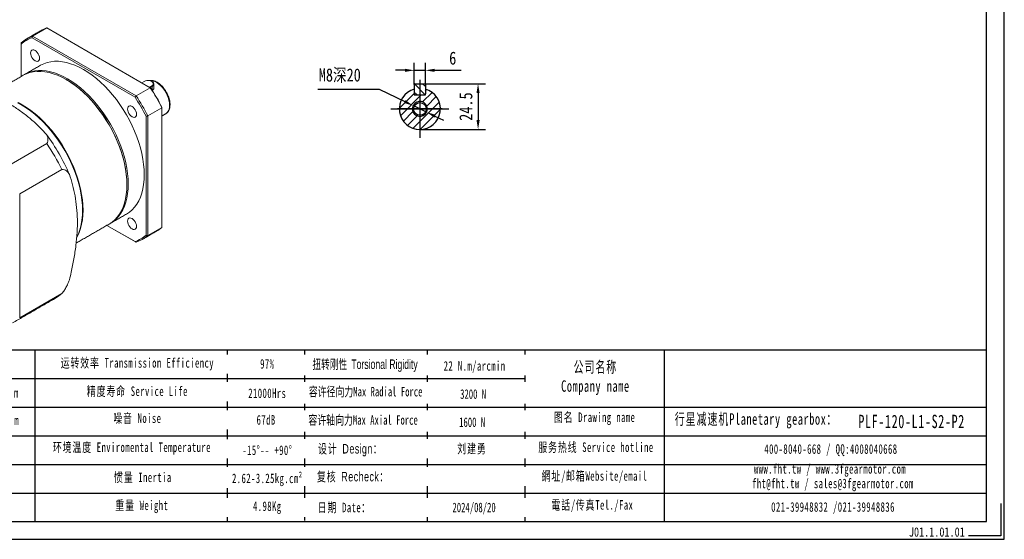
# Model space of a CAD drawing. Header units: millimetres. Extents: x 0 to 804, y 0 to 568.
# Tile 2 of 4: x 276 to 804, y 0 to 278. Entities that reach past the tile are written whole.
import ezdxf

# ---------------------------------------------------------------- set-up
doc = ezdxf.new("R2010")
doc.units = ezdxf.units.MM
doc.header["$LTSCALE"] = 1.5
doc.header["$PDSIZE"] = -1
doc.layers.get('Defpoints').update_dxf_attribs({"lineweight": 18})
doc.layers.add('1轮廓实线层', color=7, linetype='Continuous')
doc.layers.add('6文字层', color=3, linetype='Continuous')
doc.styles.add('TH_GBDIM', font='txt', dxfattribs={"width": 0.8})
doc.styles.add('标准', font='txt', dxfattribs={"width": 0.667})
doc.styles.add('样式 1', font='txt', dxfattribs={"width": 0.8})
doc.dimstyles.new('TH_GBDIM', dxfattribs={"dimscale": 2, "dimtxt": 3.5, "dimasz": 2.5, "dimexe": 2, "dimexo": 0, "dimgap": 1.5, "dimtad": 1, "dimdec": 1, "dimdsep": 46, "dimtxsty": 'TH_GBDIM', "dimcen": 2.5, "dimdle": 5, "dimclrd": 4, "dimclre": 4, "dimclrt": 3, "dimadec": 0, "dimazin": 2, "dimtfac": 0.714286, "dimtdec": 1, "dimtmove": 0, "dimatfit": 3, "dimfxl": 1, "dimtolj": 1, "dimarcsym": 0})

# ---------------------------------------------------------------- blocks, each defined once
blk = doc.blocks.new('*D32')
at = {"layer": '1轮廓实线层', "color": 4, "lineweight": -2}
for p, q in [((435.65, 240.99), (468.58, 240.99)), ((468.58, 240.99), (482.22, 234.41)), ((493.93, 228.75), (486.72, 232.23)), ((498.43, 226.58), (502.93, 224.4))]:
    blk.add_line(p, q, dxfattribs=at)
blk.add_arc((490.32, 230.49), 4, 94.2253, 172.5, dxfattribs=at)
at = {"layer": '1轮廓实线层', "color": 4}
for points in [[(481.86, 233.66), (482.58, 235.16), (486.72, 232.23)], [(498.79, 227.33), (498.07, 225.83), (493.93, 228.75)]]:
    blk.add_solid(points, dxfattribs=at)
at = {"layer": 'Defpoints', "color": 0}
for p in [(486.72, 232.23), (493.93, 228.75)]:
    blk.add_point(p, dxfattribs=at)
at = {"layer": '1轮廓实线层', "color": 3, "insert": (447.43, 248.31), "char_height": 7, "attachment_point": 5, "style": 'TH_GBDIM'}
blk.add_mtext('\\A1;{M8深20}{}{}', dxfattribs=at)
blk = doc.blocks.new('*D33')
at = {"layer": '1轮廓实线层', "color": 4, "lineweight": -2}
for p, q in [((487.32, 243.49), (487.32, 255.15)), ((493.32, 243.49), (493.32, 255.15)), ((482.32, 251.15), (477.32, 251.15)), ((487.32, 251.15), (493.32, 251.15)), ((498.32, 251.15), (512.55, 251.15))]:
    blk.add_line(p, q, dxfattribs=at)
at = {"layer": '1轮廓实线层', "color": 4}
for points in [[(482.32, 250.32), (482.32, 251.99), (487.32, 251.15)], [(498.32, 251.99), (498.32, 250.32), (493.32, 251.15)]]:
    blk.add_solid(points, dxfattribs=at)
at = {"layer": 'Defpoints', "color": 0}
for p in [(493.32, 251.15), (487.32, 243.49), (493.32, 243.49)]:
    blk.add_point(p, dxfattribs=at)
at = {"layer": '1轮廓实线层', "color": 3, "insert": (507.94, 257.65), "char_height": 7, "attachment_point": 5, "style": 'TH_GBDIM'}
blk.add_mtext('\\A1;6', dxfattribs=at)
blk = doc.blocks.new('*D34')
at = {"layer": '1轮廓实线层', "color": 4, "lineweight": -2}
for p, q in [((492.82, 243.99), (525.52, 243.99)), ((521.52, 238.99), (521.52, 224.49)), ((490.32, 219.49), (525.52, 219.49))]:
    blk.add_line(p, q, dxfattribs=at)
at = {"layer": '1轮廓实线层', "color": 4}
for points in [[(522.36, 238.99), (520.69, 238.99), (521.52, 243.99)], [(520.69, 224.49), (522.36, 224.49), (521.52, 219.49)]]:
    blk.add_solid(points, dxfattribs=at)
at = {"layer": 'Defpoints', "color": 0}
for p in [(492.82, 243.99), (490.32, 219.49), (521.52, 219.49)]:
    blk.add_point(p, dxfattribs=at)
at = {"layer": '1轮廓实线层', "color": 3, "insert": (515.02, 231.74), "char_height": 7, "attachment_point": 5, "rotation": 90, "style": 'TH_GBDIM'}
blk.add_mtext('\\A1;24.5', dxfattribs=at)

msp = doc.modelspace()

# ---------------------------------------------------------------- hatches: boundary and pattern name
at = {"layer": '1轮廓实线层'}
h = msp.add_hatch(dxfattribs=at)
h.set_pattern_fill('ANSI31', color=256, angle=90)
h.set_pattern_definition([(135, (20.735, 81.9442), (-2.245064, -2.245064), [])])
h.paths.add_polyline_path([(493.324441, 243.492231), (492.824441, 243.992231), (490.324441, 243.992231), (490.324441, 237.992231), (492.824441, 237.992231), (493.324441, 238.492231)])
h.paths.add_polyline_path([(490.324441, 243.992231), (487.824441, 243.992231), (487.324441, 243.492231), (487.324441, 238.492231), (487.824441, 237.992231), (490.324441, 237.992231)])
h = msp.add_hatch(dxfattribs=at)
h.set_pattern_fill('ANSI31', color=256)
h.set_pattern_definition([(45, (20.735, 81.9442), (-2.245064, 2.245064), [])])
h.paths.add_polyline_path([(493.324441, 241.075237), (493.324441, 238.492231), (493.324441, 237.992231), (492.824441, 237.992231), (490.324441, 237.992231), (490.324441, 234.492231, -0.4142135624), (494.324441, 230.492231), (498.324441, 230.492231), (501.324441, 230.492231, 0.3354367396)])
h.paths.add_polyline_path([(501.324441, 230.492231), (498.324441, 230.492231), (494.324441, 230.492231, -0.4142135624), (490.324441, 226.492231), (490.324441, 222.492231), (490.324441, 219.492231, 0.4142135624)])
h.paths.add_polyline_path([(490.324441, 226.492231, -0.4142135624), (486.324441, 230.492231), (479.324441, 230.492231, 0.4142135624), (490.324441, 219.492231)])
h.paths.add_polyline_path([(490.324441, 237.992231), (487.824441, 237.992231), (487.324441, 237.992231), (487.324441, 238.492231), (487.324441, 241.075237, 0.3354367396), (479.324441, 230.492231), (486.324441, 230.492231), (486.924441, 230.492231, -0.4142135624), (490.324441, 233.892231)])

# ---------------------------------------------------------------- linework, layer by layer
at = {"layer": '1轮廓实线层', "color": 7, "linetype": 'Continuous', "lineweight": 15}
for p, q in [((282.815589, 269.495529), (290.395773, 273.871477)), ((282.815589, 269.495529), (338.313338, 237.457361)), ((345.893522, 241.833308), (290.395773, 273.871477)), ((276.623337, 265.210176), (276.623337, 247.803478)), ((337.69887, 236.766997), (282.524961, 268.618217)), ((342.582258, 245.242327), (341.285273, 244.493594)), ((345.358209, 242.142338), (346.655194, 242.891072)), ((346.655194, 242.891072), (346.881468, 242.499154)), ((345.893522, 241.833308), (338.313338, 237.457361)), ((346.881468, 242.499154), (345.810794, 241.881068)), ((346.881468, 242.499154), (346.881468, 240.585243)), ((344.505586, 226.732067), (352.085771, 231.108014)), ((352.085771, 167.021263), (352.085771, 231.108014)), ((343.600491, 162.832297), (343.600491, 226.545088)), ((344.505586, 226.732067), (344.505586, 162.645316)), ((290.39584, 211.916761), (267.858611, 198.906296)), ((275.887948, 184.999079), (298.425177, 198.009544)), ((275.887948, 118.622799), (275.887948, 184.999079)), ((338.313338, 159.069442), (322.621558, 168.128114)), ((322.621634, 168.128155), (337.69887, 159.424252)), ((352.085771, 167.021263), (344.505586, 162.645316)), ((298.425177, 131.633264), (275.887948, 118.622799))]:
    msp.add_line(p, q, dxfattribs=at)
at = {"layer": '1轮廓实线层'}
for p, q in [((487.824441, 243.992231), (487.324441, 243.492231)), ((487.324441, 243.492231), (487.324441, 238.492231)), ((487.824441, 243.992231), (492.824441, 243.992231)), ((490.324441, 245.992231), (490.324441, 214.992231)), ((493.324441, 243.492231), (492.824441, 243.992231)), ((493.324441, 243.492231), (493.324441, 238.492231)), ((487.324441, 238.492231), (487.824441, 237.992231)), ((487.324441, 238.492231), (487.324441, 237.992231)), ((487.324441, 237.992231), (487.824441, 237.992231)), ((487.824441, 237.992231), (492.824441, 237.992231)), ((490.324441, 242.492231), (490.324441, 218.492231)), ((490.324441, 238.492231), (490.324441, 222.492231)), ((492.824441, 237.992231), (493.324441, 238.492231)), ((492.824441, 237.992231), (493.324441, 237.992231)), ((493.324441, 237.992231), (493.324441, 238.492231)), ((474.824441, 230.492231), (505.824441, 230.492231)), ((502.324441, 230.492231), (478.324441, 230.492231)), ((498.324441, 230.492231), (482.324441, 230.492231)), ((70.978798, 101.396957), (793.954639, 101.396957)), ((283.920642, 101.396957), (283.920642, 9.576165)), ((387.095442, 101.396957), (387.095442, 9.565719)), ((546.590243, 101.396957), (546.590243, 9.565719)), ((621.239273, 101.396957), (621.239273, 9.565719)), ((140.262968, 86.074879), (546.590243, 86.074879)), ((70.978798, 70.752801), (793.954639, 70.752801)), ((140.262968, 55.430723), (793.954639, 55.430723)), ((140.262968, 24.786567), (793.954639, 24.786567))]:
    msp.add_line(p, q, dxfattribs=at)
at = {"layer": '1轮廓实线层', "color": 3}
msp.add_lwpolyline([(0, 0), (803.520357, 0), (803.520357, 568.203681), (0, 568.203681)], close=True, dxfattribs=at)
at = {"layer": '1轮廓实线层', "color": 3, "lineweight": 25}
msp.add_lwpolyline([(47.828593, 9.565719), (793.954639, 9.565719), (793.954639, 558.637963), (47.828593, 558.637963)], close=True, dxfattribs=at)
at = {"layer": '1轮廓实线层', "color": 7, "linetype": 'Continuous', "lineweight": 15, "flags": 128}
for points in [[(286.516078, 257.666663), (286.434158, 258.432498), (286.193981, 259.240724), (285.811915, 260.036264), (285.313996, 260.764904), (284.734158, 261.376984), (284.111915, 261.830796), (283.489672, 262.09541), (282.909833, 262.152798), (282.411915, 261.999043), (282.029848, 261.644627), (281.789671, 261.113703), (281.707752, 260.442451), (281.789671, 259.676616), (282.029848, 258.868387), (282.411915, 258.072849), (282.909833, 257.34421), (283.489672, 256.73213), (284.111915, 256.278317), (284.734158, 256.013703), (285.313996, 255.956316), (285.811915, 256.110071), (286.193981, 256.464485), (286.434158, 256.995411), (286.516078, 257.666663)], [(342.638827, 195.243849), (342.555953, 197.971253), (342.307751, 200.780446), (341.895487, 203.657109), (341.321257, 206.586588), (340.587995, 209.55395), (339.699434, 212.544077), (338.660101, 215.541731), (337.475294, 218.531636), (336.151049, 221.498558), (334.694116, 224.427376), (333.111915, 227.303169), (331.412512, 230.111279), (329.604566, 232.837398), (327.697291, 235.467635), (325.700404, 237.988584), (323.624082, 240.387402), (321.478907, 242.651866), (319.275804, 244.770431), (317.026008, 246.732308), (314.740977, 248.527497), (312.432358, 250.146848), (310.111915, 251.582113), (307.791472, 252.825974), (305.482853, 253.872099), (303.197823, 254.71515), (300.948025, 255.350833), (298.744924, 255.775914), (296.599747, 255.988219), (294.523425, 255.986671), (292.526539, 255.771277), (290.619263, 255.343134), (288.811317, 254.704425), (287.113785, 253.859484)], [(323.776235, 168.794694), (323.778105, 168.795773), (325.360306, 169.844796), (326.817238, 171.091474), (328.141484, 172.529455), (329.32629, 174.151412), (330.365623, 175.949078), (331.254184, 177.913293), (331.987447, 180.03405), (332.561676, 182.300537), (332.97394, 184.701211), (333.222143, 187.223834), (333.305016, 189.855555), (333.222143, 192.582959), (332.97394, 195.392151), (332.561676, 198.268815), (331.987447, 201.198294), (331.254184, 204.165656), (330.365623, 207.155782), (329.32629, 210.153437), (328.141484, 213.143342), (326.817238, 216.110264), (325.360306, 219.039082), (323.778105, 221.914875), (322.078702, 224.722985), (320.270756, 227.449104), (318.36348, 230.079341), (316.366594, 232.60029), (314.290272, 234.999108), (312.145096, 237.263572), (309.941994, 239.382137), (307.692197, 241.344014), (305.407167, 243.139203), (303.098548, 244.758554), (300.778105, 246.193819), (298.457662, 247.43768), (296.149042, 248.483805), (293.864012, 249.326855), (291.614214, 249.962539), (289.411114, 250.38762), (287.265937, 250.599925), (285.189615, 250.598377), (283.192728, 250.382983), (281.285453, 249.95484), (279.477507, 249.316131), (277.779974, 248.471189)], [(278.150608, 248.678365), (278.513497, 248.894643), (280.212899, 249.740664), (282.020845, 250.379373), (283.92812, 250.807516), (285.925007, 251.022909), (288.001329, 251.024457), (290.146506, 250.812153), (292.349606, 250.387072), (294.599404, 249.751388), (296.884434, 248.908338), (299.193053, 247.862213), (301.513497, 246.618351), (303.83394, 245.183086), (306.142559, 243.563736), (308.427589, 241.768547), (310.677386, 239.80667), (312.880488, 237.688104), (315.025664, 235.423641), (317.101986, 233.024822), (319.098872, 230.503873), (321.006147, 227.873637), (322.814093, 225.147518), (324.513497, 222.339408), (326.095698, 219.463615), (327.55263, 216.534797), (328.876875, 213.567874), (330.061682, 210.57797), (331.101015, 207.580315), (331.989576, 204.590189), (332.722839, 201.622826), (333.297068, 198.693347), (333.709332, 195.816684), (333.957535, 193.007492), (334.040408, 190.280088)], [(301.066188, 246.027459), (303.361213, 244.607702), (305.649757, 243.00243), (307.914918, 241.222853), (310.145152, 239.278037), (312.329094, 237.177891), (314.455618, 234.933121), (316.513885, 232.55516), (318.493408, 230.056132), (320.384099, 227.448768), (322.176322, 224.746354), (323.860948, 221.962663), (325.429389, 219.111877), (326.873656, 216.208526), (328.186387, 213.267402), (329.360889, 210.303498), (330.391185, 207.331908), (331.272021, 204.367782), (331.998906, 201.426224), (332.568138, 198.522221), (332.976819, 195.670571), (333.222864, 192.885806), (333.305016, 190.182119)], [(346.655194, 242.891072), (347.14644, 243.269904), (347.43291, 243.713291), (347.491388, 244.185307), (347.31714, 244.647713), (346.924282, 245.06305), (346.344643, 245.397668), (345.625182, 245.62446), (344.824183, 245.725052), (344.006538, 245.691293), (343.238487, 245.525917), (342.582258, 245.242327)], [(356.215279, 232.472059), (356.132408, 233.766343), (355.885741, 235.125969), (355.481058, 236.519069), (354.927845, 237.912991), (354.239067, 239.275061), (353.430872, 240.573354), (352.522199, 241.77744), (351.534351, 242.859094), (350.490479, 243.792965), (349.415052, 244.557163), (348.333276, 245.133776), (347.270508, 245.509289), (346.251658, 245.674899), (345.480807, 245.653057)], [(346.881836, 245.111448), (347.180457, 244.912464), (347.616966, 244.450979), (347.810573, 243.937194), (347.745595, 243.41273), (347.427299, 242.92008), (346.881468, 242.499154)], [(274.698874, 233.722024), (277.019317, 232.478162), (279.33976, 231.042898), (281.648379, 229.423547), (283.93341, 227.628358), (286.183206, 225.666481), (288.386309, 223.547915), (290.531484, 221.283452), (292.607806, 218.884634), (294.604692, 216.363684), (296.511968, 213.733448), (298.319914, 211.007329), (300.019317, 208.199219), (301.601518, 205.323426), (303.05845, 202.394608), (304.382696, 199.427686), (305.567503, 196.437781), (306.606836, 193.440126), (307.495397, 190.45), (308.228659, 187.482638), (308.802889, 184.553158), (309.215153, 181.676495), (309.463355, 178.867303), (309.546229, 176.139899), (309.463355, 173.508178), (309.215153, 170.985555), (308.802889, 168.584881), (308.228659, 166.318394), (307.495397, 164.197637), (306.606836, 162.233422), (306.485647, 162.000511)], [(274.981717, 233.885306), (277.30216, 232.641444), (279.622604, 231.20618), (281.931223, 229.586829), (284.216253, 227.79164), (286.46605, 225.829763), (288.669152, 223.711197), (290.814327, 221.446734), (292.89065, 219.047916), (294.887536, 216.526966), (296.794811, 213.89673), (298.602757, 211.170611), (300.30216, 208.362501), (301.884361, 205.486708), (303.341294, 202.55789), (304.665539, 199.590968), (305.850346, 196.601063), (306.889679, 193.603408), (307.77824, 190.613282), (308.511502, 187.64592), (309.085732, 184.71644), (309.497996, 181.839777), (309.746199, 179.030585), (309.829072, 176.303181), (309.746199, 173.67146), (309.497996, 171.148837), (309.085732, 168.748163), (308.511502, 166.481676), (307.77824, 164.360919), (306.889679, 162.396704), (306.471372, 161.621092)], [(338.516077, 227.647703), (338.43416, 228.413536), (338.193982, 229.221763), (337.811917, 230.017302), (337.313998, 230.745942), (336.734159, 231.358023), (336.111915, 231.811835), (335.489672, 232.076449), (334.909832, 232.133837), (334.411914, 231.980082), (334.029848, 231.625666), (333.789672, 231.094742), (333.707751, 230.42349), (333.789672, 229.657654), (334.029848, 228.849426), (334.411914, 228.053889), (334.909832, 227.325249), (335.489672, 226.713169), (336.111915, 226.259356), (336.734159, 225.994742), (337.313998, 225.937354), (337.811917, 226.091109), (338.193982, 226.445523), (338.43416, 226.976448), (338.516077, 227.647703)], [(333.110046, 174.182988), (333.111915, 174.184068), (334.694116, 175.23309), (336.151049, 176.479768), (337.475294, 177.917749), (338.660101, 179.539706), (339.699434, 181.337372), (340.587995, 183.301588), (341.321257, 185.422344), (341.895487, 187.688831), (342.307751, 190.089505), (342.555953, 192.612129), (342.638827, 195.243849)], [(334.040408, 190.280088), (333.957535, 187.648367), (333.709332, 185.125744), (333.297068, 182.72507), (332.722839, 180.458583), (331.989576, 178.337826), (331.101015, 176.373611), (330.061682, 174.575944), (328.876875, 172.953987), (327.55263, 171.516007), (326.095698, 170.269329), (324.513497, 169.220306), (324.140992, 169.012052)], [(338.516077, 167.600022), (338.43416, 168.365855), (338.193982, 169.174082), (337.811917, 169.969622), (337.313998, 170.698259), (336.734159, 171.310342), (336.111915, 171.764152), (335.489672, 172.028769), (334.909832, 172.086154), (334.411914, 171.932402), (334.029848, 171.577985), (333.789672, 171.047061), (333.707751, 170.375809), (333.789672, 169.609974), (334.029848, 168.801746), (334.411914, 168.006208), (334.909832, 167.277569), (335.489672, 166.665488), (336.111915, 166.211676), (336.734159, 165.947061), (337.313998, 165.889673), (337.811917, 166.043428), (338.193982, 166.397842), (338.43416, 166.928768), (338.516077, 167.600022)]]:
    msp.add_lwpolyline(points, dxfattribs=at)
at = {"layer": '1轮廓实线层', "color": 3}
msp.add_lwpolyline([(801.607214, 19.131437), (801.607214, 1.913144), (784.38892, 1.913144)], dxfattribs=at)
at = {"layer": '1轮廓实线层'}
msp.add_circle((490.324441, 230.492231), 3.4, dxfattribs=at)
at = {"layer": '1轮廓实线层', "color": 7, "linetype": 'Continuous', "lineweight": 15}
for centre, radius, start, end in [((289.960904, 249.972745), 20.789291, 110.10256367, 129.90820497), ((297.56705, 254.289605), 20.853703, 110.11374888, 119.97789387), ((289.716687, 249.350604), 20.566036, 110.46832337, 129.54241066), ((248.750027, 178.597788), 107.172925, 26.68770138, 33.31227624), ((256.330212, 182.973735), 107.172925, 26.68770138, 33.31227624), ((257.407825, 183.595816), 106.081658, 26.81082178, 33.18916656), ((248.922543, 178.697367), 106.081658, 26.81082178, 33.18916656), ((351.317486, 231.930186), 4.927678, 304.99883963, 6.31330846), ((204.064574, 152.80137), 107.315978, 23.40334769, 36.59665811), ((195.947327, 148.115398), 113.978662, 25.96040246, 34.03960637), ((338.679207, 183.064244), 20.907252, 300.029423, 309.88433724), ((330.507143, 178.691834), 20.566007, 290.46835522, 309.5424674), ((331.168074, 178.592129), 20.789182, 290.10252418, 309.90826135), ((283.557146, 148.104459), 22.189155, 300.00363009, 312.07157554)]:
    msp.add_arc(centre, radius, start, end, dxfattribs=at)
at = {"layer": '1轮廓实线层'}
for radius, start, end in [(11, 105.82662013, 74.17337987), (4, 172.5, 97.5)]:
    msp.add_arc((490.324441, 230.492231), radius, start, end, dxfattribs=at)
at = {"layer": '1轮廓实线层', "color": 7, "linetype": 'Continuous', "lineweight": 15}
for points in [[(287.147167, 272.353462), (279.566982, 267.977515)], [(282.524961, 268.618217), (282.815589, 269.495529)], [(276.623337, 265.919655), (276.623337, 265.210176)], [(287.113785, 253.859484), (278.515366, 248.895722)], [(277.779974, 248.471189), (260.130844, 238.282564)], [(301.066188, 246.027459), (300.783391, 246.190767)], [(346.881836, 245.111448), (346.655526, 245.242136)], [(347.818726, 241.616233), (347.818726, 243.805407)], [(337.69887, 236.766997), (338.313338, 237.457361)], [(345.893522, 241.833308), (346.184152, 241.665446)], [(352.085771, 231.108014), (352.085773, 231.443536)], [(352.085773, 226.705536), (354.143804, 227.893611)], [(343.600491, 226.545088), (344.505586, 226.732067)], [(333.305016, 189.855555), (333.305016, 190.182119)], [(324.511627, 169.219227), (333.110046, 174.182988)], [(306.119286, 158.601554), (323.776235, 168.794694)], [(341.561945, 160.587456), (349.14213, 164.963403)], [(338.313338, 159.069442), (337.69887, 159.424252)], [(343.600491, 162.832297), (344.505586, 162.645316)], [(272.115713, 115.878325), (294.652941, 128.88879)]]:
    msp.add_open_spline(points, degree=1, dxfattribs=at)
for points, knots in [([(290.223449, 216.7808), (288.933627, 218.179583), (286.354318, 220.976786), (281.954441, 225.03453), (277.039219, 228.927127), (271.597945, 232.539072), (265.675604, 235.79739), (259.323812, 238.736162), (252.52515, 241.390524), (246.462614, 243.447185), (242.681386, 244.59362), (241.341085, 244.999988)], [0, 0, 0, 0, 0.1168698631, 0.2337093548, 0.3528120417, 0.4718810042, 0.5863058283, 0.7007499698, 0.8181228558, 0.9355315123, 1, 1, 1, 1]), ([(354.112864, 227.887161), (354.140968, 227.899423), (354.444683, 228.031939), (354.927067, 228.459836), (355.525389, 229.158667), (355.976686, 230.021006), (356.289003, 231.011908), (356.427256, 231.958216), (356.457304, 232.785594), (356.428304, 233.647344), (356.292831, 234.733467), (355.982665, 236.056094), (355.531164, 237.387488), (354.948831, 238.700711), (354.248119, 239.969603), (353.443279, 241.168723), (352.550069, 242.273826), (351.585368, 243.262344), (350.566705, 244.113406), (349.511669, 244.808697), (348.439624, 245.328364), (347.368198, 245.664341), (346.33414, 245.771608), (345.638555, 245.762201), (345.322277, 245.657954), (345.309821, 245.653849)], [0, 0, 0, 0, 0.004758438, 0.0514229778, 0.0979623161, 0.1451321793, 0.1934099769, 0.2427121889, 0.2705020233, 0.2971312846, 0.347261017, 0.3973124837, 0.4472635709, 0.4971328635, 0.5469615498, 0.5967990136, 0.6466844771, 0.6966685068, 0.7468043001, 0.7971341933, 0.84766345, 0.8982699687, 0.9485614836, 0.997974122, 1, 1, 1, 1]), ([(347.796455, 241.897676), (347.77966, 241.678825), (347.74301, 241.201244), (347.34781, 240.677517), (346.991763, 240.443794), (346.881468, 240.371392)], [0, 0, 0, 0, 0.3686198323, 0.8044115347, 1, 1, 1, 1]), ([(290.223449, 216.7808), (290.498587, 216.226493), (290.974588, 215.267521), (291.117546, 213.833927), (290.903393, 212.751105), (290.524742, 212.128658), (290.39584, 211.916761)], [0, 0, 0, 0, 0.3476493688, 0.6014469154, 0.8643219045, 1, 1, 1, 1]), ([(298.425177, 198.009544), (298.937533, 197.990282), (299.873016, 197.955114), (300.979419, 197.327035), (301.863751, 196.508611), (302.32396, 195.785477), (302.551819, 195.427438)], [0, 0, 0, 0, 0.2851027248, 0.5205528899, 0.7626160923, 1, 1, 1, 1]), ([(302.551819, 138.979889), (302.870018, 140.343877), (303.75417, 144.13387), (304.98419, 150.2984), (306.089814, 157.46167), (306.742815, 164.495701), (306.889771, 171.316999), (306.490458, 177.798628), (305.597812, 183.970084), (304.285886, 189.861284), (303.129895, 193.571881), (302.551819, 195.427438)], [0, 0, 0, 0, 0.0644684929, 0.1791328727, 0.2937648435, 0.4109518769, 0.528117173, 0.6447180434, 0.7613496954, 0.8806582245, 1, 1, 1, 1]), ([(302.551819, 138.979889), (302.209293, 138.068896), (301.616709, 136.492843), (300.446523, 134.300941), (299.401596, 132.738364), (298.673157, 131.913925), (298.425177, 131.633264)], [0, 0, 0, 0, 0.3476493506, 0.6014468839, 0.8643220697, 1, 1, 1, 1])]:
    msp.add_open_spline(points, degree=3, knots=knots, dxfattribs=at)

# ---------------------------------------------------------------- texts
at = {"layer": '1轮廓实线层', "color": 1, "attachment_point": 2, "style": '标准'}
for s, insert, char_height, width in [('\\T1.1;运转效率 Transmission Efficiency', (338.932673, 97.026861), 5.10735934, 86.79218259), ('\\T1.1;97%', (408.560623, 96.505303), 5.1073593, 65.31640646), ('\\T1.1;公司名称\\PCompany name', (584.388208, 95.348097), 6.12883121, 79.34922816), ('{\\T1.1;\\f宋体|b0|i0|c0|p2;110-230\\f宋体|b0|i0|c134|p2;N·m}', (261.329237, 80.979558), 5.10735934, 42.30233979), ('\\T1.1;精度寿命 Service Life', (338.932673, 81.847999), 5.10735934, 68.12569385), ('\\T1.1;21000Hrs', (408.560623, 80.763858), 5.10735934, 65.31640646), ('\\T1.1;图名 Drawing name', (583.969274, 67.928393), 5.10735934, 65.31640646), ('{\\T1.1;\\f宋体|b0|i0|c0|p2;330-690\\f宋体|b0|i0|c134|p2;N·m}', (261.510472, 66.309017), 5.10735934, 50.79501409), ('\\T1.1;噪音 Noise', (338.932673, 67.400654), 5.10735934, 45.06708455), ('\\T1.1;67dB', (407.931671, 66.507401), 5.1073593, 33.70256289), ('\\T1.1;  行星减速机Planetary gearbox：', (667.400248, 67.475543), 6.12883121, 96.39205132), ('\\T1.1;\\pxt5;PLF-120-L1-S2-P2', (753.845729, 66.695131), 7.15030308, 52.03618722), ('{\\T1.1;环境温度 Enviromental Temperature}', (336.004609, 51.856038), 5.10735934, 197.27592362), ('\\T1.1;-15%%D-- +90%%D', (408.560623, 50.265349), 5.10735934, 43.81234417), ('\\T1.1;服务热线 Service hotline', (584.693532, 51.868406), 5.10735934, 72.76875156), ('\\T1.1;400-8040-668 / QQ:4008040668', (710.591873, 50.892508), 5.10735934, 148.70285745), ('\\T1.1;網址/邮箱Website/email', (583.898268, 36.480731), 5.10735934, 75.7454211), ('\\T1.1;www.fht.tw / www.3fgearmotor.com ', (710.120947, 40.254566), 5.10735934, 148.87025573), ('\\T1.1;\\pxt12;fht@fht.tw / sales@3fgearmotor.com ', (711.677466, 32.477409), 5.10735934, 148.87025573), ('\\T1.1;重量 Weight', (341.31175, 20.766814), 5.10735934, 39.7138309), ('\\T1.1;電話/传真Tel./Fax', (582.753992, 20.973085), 5.10735934, 76.65641651), ('{\\T1.1;≤7arcmin }', (260.471908, 20.103487), 5.10735934, 39.28828044), ('\\T1.1;4.98Kg', (408.560623, 20.271838), 5.10735934, 34.17259429), ('\\T1.1;021-39948832 /021-39948836 ', (711.730871, 19.8564), 5.10735934, 113.67370188)]:
    msp.add_mtext(s, dxfattribs=dict(at, insert=insert, char_height=char_height, width=width))
at = {"layer": '6文字层', "insert": (752.395297, 6.422345), "char_height": 5, "width": 43.30442304, "attachment_point": 1, "style": '样式 1'}
msp.add_mtext('J01.1.01.0{\\f宋体|b0|i0|c0|p2;1}', dxfattribs=at)

# ---------------------------------------------------------------- dimensions: what is measured, and where the dimension line sits
at = {"layer": '1轮廓实线层'}
dim = msp.add_linear_dim(base=(493.324441, 251.152236), p1=(487.324441, 243.492231), p2=(493.324441, 243.492231), dimstyle='TH_GBDIM', dxfattribs=at)
dim.commit()
dim.dimension.update_dxf_attribs({"geometry": '*D33', "text_midpoint": (507.935614, 257.652236)})
dim = msp.add_diameter_dim_2p(p1=(493.926486, 228.7529), p2=(486.722396, 232.231563), text='{M8深20}{}{}', dimstyle='TH_GBDIM', override={"dimgap": 1.5, "dimtad": 1, "dimtih": 0, "dimtoh": 1, "dimdec": 1, "dimlfac": 1, "dimse1": 0, "dimse2": 0, "dimsd1": 0, "dimsd2": 0, "dimtix": 0, "dimtofl": 1, "dimatfit": 3}, dxfattribs=at)
dim.commit()
dim.dimension.update_dxf_attribs({"geometry": '*D32', "text_midpoint": (447.42965, 240.99228), "dimtype": 163})
dim = msp.add_linear_dim(base=(521.524868, 219.492231), p1=(492.824441, 243.992231), p2=(490.324441, 219.492231), angle=90, dimstyle='TH_GBDIM', dxfattribs=at)
dim.commit()
dim.dimension.update_dxf_attribs({"geometry": '*D34', "text_midpoint": (515.024868, 231.742231)})

# ---------------------------------------------------------------- next in the draw order: texts
at = {"layer": '1轮廓实线层', "color": 1, "insert": (408.560623, 35.207146), "char_height": 5.10735934, "width": 197.27592362, "attachment_point": 2, "style": '标准', "bg_fill": 2}
msp.add_mtext('{\\T1.1;\\f宋体|b0|i0|c0|p2;2.62-3.25\\f宋体|b0|i0|c134|p2;kg.cm²}', dxfattribs=at)

# ---------------------------------------------------------------- next in the draw order: linework, layer by layer
at = {"layer": '1轮廓实线层'}
for p, q in [((428.583563, 101.396957), (428.583563, 10.075095)), ((494.259671, 101.396957), (494.259671, 9.565719)), ((140.262968, 40.108645), (793.954639, 40.108645))]:
    msp.add_line(p, q, dxfattribs=at)

# ---------------------------------------------------------------- next in the draw order: texts
at = {"layer": '1轮廓实线层', "color": 1, "insert": (341.860754, 35.76279), "char_height": 5.10735934, "width": 46.14117059, "attachment_point": 2, "style": '标准'}
msp.add_mtext('\\T1.1;惯量 Inertia', dxfattribs=at)

# ---------------------------------------------------------------- next in the draw order: texts
at = {"layer": '1轮廓实线层', "color": 1, "char_height": 5.10735934, "width": 197.27592362, "attachment_point": 2, "style": '标准', "bg_fill": 2}
for s, insert in [('{\\T1.1;22 N.m/arcmin}', (519.649574, 95.42826)), ('{\\f宋体|b0|i0|c134|p2;容许径向力Max Radial Force}', (461.262086, 81.63005)), ('{\\f宋体|b0|i0|c134|p2;容许轴向力Max Axial Force}', (459.909434, 66.465912)), ('{\\fSimSun|b0|i0|c134|p2;\\T1.1;设计 \\fArial|b0|i0|c0|p34;Design\\fSimSun|b0|i0|c134|p2;：}', (453.060701, 51.04747)), ('{\\fSimSun|b0|i0|c134|p2;\\T1.1;复核 \\fArial|b0|i0|c0|p34;Recheck\\fSimSun|b0|i0|c134|p2;：}', (454.491557, 36.122951)), ('{\\T1.1;日期 Date：}', (449.85034, 19.598982))]:
    msp.add_mtext(s, dxfattribs=dict(at, insert=insert))

# ---------------------------------------------------------------- next in the draw order: texts
at = {"layer": '1轮廓实线层', "color": 1, "width": 197.27592362, "attachment_point": 2, "style": '标准', "bg_fill": 2}
for s, insert, char_height in [('{\\f宋体|b0|i0|c134|p2;\\W0.65;扭转刚性 \\fArial|b0|i0|c0|p34;Torsional Rigidity}', (460.965221, 96.305882), 5.10735934), ('{\\fSimSun|b1|i0|c134|p2;32\\fSimSun|b1|i0|c0|p2;0\\fSimSun|b1|i0|c134|p2;0 N}', (518.863481, 80.333939), 5.10735934), ('{\\fSimSun|b1|i0|c134|p2;16\\fSimSun|b1|i0|c0|p2;0\\fSimSun|b1|i0|c134|p2;0 N}', (518.347716, 65.288824), 5.10735934), ('{\\fSimSun|b0|i0|c134|p2;\\T1.1;刘建勇 }', (518.266712, 51.111697), 5.10735934), ('2024/08/20', (519.386578, 19.634004), 5.1073593)]:
    msp.add_mtext(s, dxfattribs=dict(at, insert=insert, char_height=char_height))

doc.saveas('drawing.dxf')
